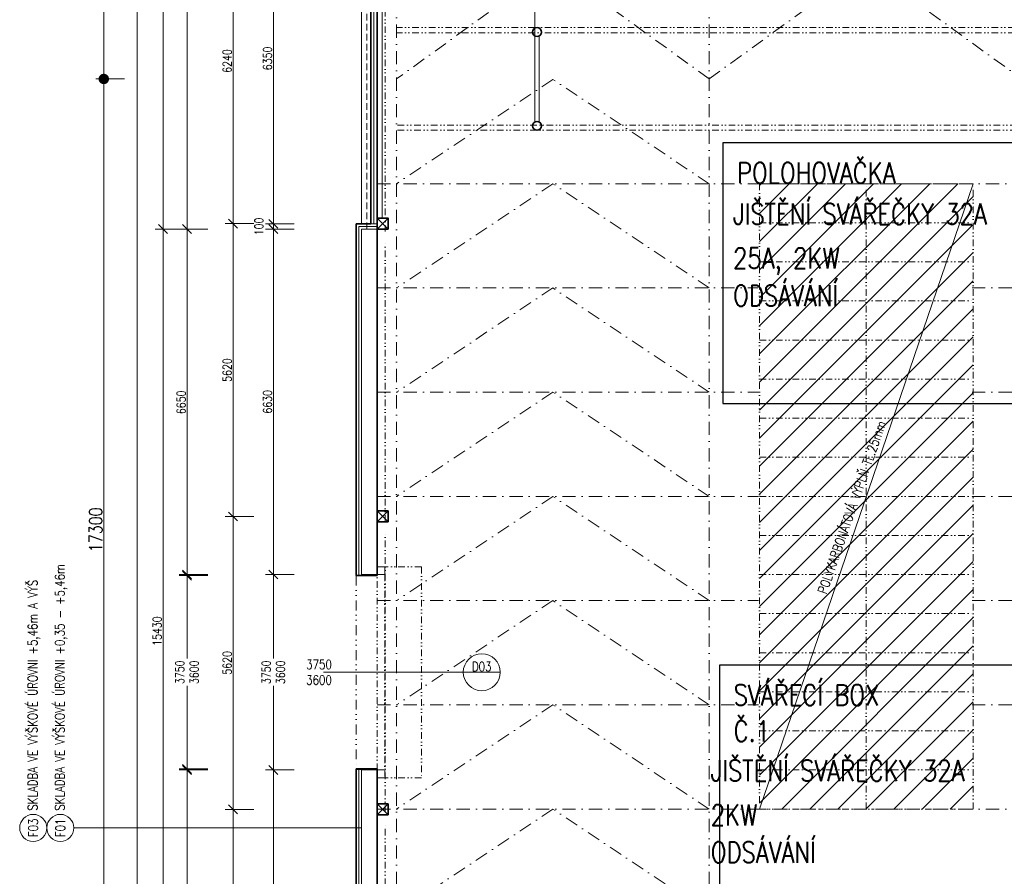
# Model space of a CAD drawing. Header units: millimetres. Extents: x -485339 to 286898, y -1189934 to 1602269.
# Tile 56 of 230: x -147116 to -128216, y -1057068 to -1040630. Entities that reach past the tile are written whole.
import ezdxf
from ezdxf.enums import TextEntityAlignment as Align

# ---------------------------------------------------------------- set-up
doc = ezdxf.new("R2010")
doc.units = ezdxf.units.MM
doc.header["$LTSCALE"] = 10
for name, pattern in [('DASHDOT', [25.4, 12.7, -6.35, 0, -6.35]), ('DASHED', [19.05, 12.7, -6.35]), ('DĚLICÍ2', [15.875, 6.35, -3.175, 0, -3.175, 0, -3.175]), ('ČÁRKOVANÁ2', [9.525, 6.35, -3.175])]:
    doc.linetypes.add(name, pattern=pattern)
doc.layers.get('Defpoints').update_dxf_attribs({"lineweight": 0})
for name, color, linetype, lineweight in [('N_dveře', 10, 'Continuous', 18), ('N_kóty', 10, 'Continuous', 18), ('N_popis', 10, 'Continuous', 18), ('N_popis_otvory', 10, 'Continuous', 18), ('N_čáry_nad', 10, 'DĚLICÍ2', 18), ('N_čáry_obrys', 10, 'Continuous', 35), ('N_čáry_obv.plášt', 212, 'Continuous', 18), ('N_čáry_obv.plášt_obrys', 212, 'Continuous', 35), ('N_čáry_plné', 10, 'Continuous', 18), ('N_šrary', 10, 'Continuous', 18), ('St_kóty', 132, 'Continuous', 18), ('St_sloupy_konstrukce haly', 5, 'Continuous', 35), ('St_sloupy_opláštění_půdorys', 25, 'Continuous', 35), ('St_čáry_nad', 250, 'DĚLICÍ2', 18), ('St_čáry_obrys', 5, 'Continuous', 35), ('St_čáry_osy', 250, 'DASHDOT', 18), ('St_čáry_plné', 250, 'Continuous', 18), ('St_čáry_pod', 250, 'ČÁRKOVANÁ2', 18)]:
    doc.layers.add(name, color=color, linetype=linetype, lineweight=lineweight)
for name, color, linetype in [('VYBAVENÍ', 222, 'Continuous'), ('VYBAVENÍ_POPIS', 222, 'Continuous'), ('VYBAVENÍ_POŽADAVKY', 200, 'Continuous')]:
    doc.layers.add(name, color=color, linetype=linetype)
doc.styles.get("Standard").update_dxf_attribs({"font": 'simplex.shx', "width": 0.8})
doc.linetypes.add('IZOLACE', pattern='A,0.0001,-0.1,[134,ltypeshp.shx,S=0.1,R=0,X=-0.1,Y=0],-0.2,[134,ltypeshp.shx,S=0.1,R=180,X=0.1,Y=0],-0.1', length=0.4001)
doc.linetypes.add('ZIGZAG', pattern='A,0.00254,-5.08,[131,ltypeshp.shx,S=5.08,R=0,X=-5.08,Y=0],-10.16,[131,ltypeshp.shx,S=5.08,R=180,X=5.08,Y=0],-5.08', length=20.32254)
doc.dimstyles.new('stavebníM100', dxfattribs={"dimtxt": 165, "dimasz": 170, "dimexe": 150, "dimexo": 100, "dimgap": 30, "dimtad": 1, "dimdec": 0, "dimtxsty": 'Standard', "dimblk": 'OBLIQUE', "dimcen": -2.5, "dimdle": 150, "dimclrd": 256, "dimclre": 256, "dimclrt": 256, "dimadec": 4, "dimazin": 0, "dimtfac": 1, "dimtdec": 0, "dimtmove": 2, "dimatfit": 3, "dimldrblk": 'OBLIQUE', "dimfxl": 400, "dimfxlon": 1, "dimlwd": -1, "dimlwe": -1, "dimarcsym": 0})
doc.dimstyles.new('stavebníM100_modul', dxfattribs={"dimtxt": 250, "dimasz": 200, "dimexe": 150, "dimexo": 100, "dimgap": 30, "dimtad": 1, "dimdec": 0, "dimtxsty": 'Standard', "dimblk": 'DOT', "dimcen": -2.5, "dimdle": 150, "dimclrd": 256, "dimclre": 256, "dimclrt": 256, "dimadec": 4, "dimazin": 0, "dimtfac": 1, "dimtdec": 0, "dimtmove": 2, "dimatfit": 3, "dimldrblk": 'OBLIQUE', "dimfxl": 400, "dimfxlon": 1, "dimlwd": -1, "dimlwe": -1, "dimarcsym": 0})

# ---------------------------------------------------------------- blocks, each defined once
blk = doc.blocks.new('G$CD8A98CDB')
at = {"layer": 'St_sloupy_konstrukce haly', "color": 250, "lineweight": 18, "ltscale": 2}
for points in [[(-825, 0), (825, 0)], [(-825, -80), (825, -80)]]:
    blk.add_lwpolyline(points, dxfattribs=at)
at = {"layer": 'St_sloupy_konstrukce haly', "ltscale": 2}
for centre in [(-900, -40), (900, -40)]:
    blk.add_circle(centre, 85, dxfattribs=at)
blk = doc.blocks.new('G$C0F2906C7')
at = {"layer": 'St_sloupy_opláštění_půdorys', "ltscale": 2}
blk.add_lwpolyline([(-105, -105), (105, -105), (105, 105), (-105, 105)], close=True, dxfattribs=at)
for points in [[(-105, 105), (105, -105)], [(105, 105), (-105, -105)]]:
    blk.add_lwpolyline(points, dxfattribs=at)
blk = doc.blocks.new('G$CE3D3B369')
at = {"layer": 'St_čáry_osy', "linetype": 'ByBlock', "ltscale": 2}
blk.add_lwpolyline([(0, 0), (12000, 0), (12000, 4100), (0, 4100)], close=True, dxfattribs=at)
for points in [[(750, 4100), (750, 0)], [(1500, 4100), (1500, 0)], [(2250, 4100), (2250, 0)], [(3000, 4100), (3000, 0)], [(3750, 4100), (3750, 0)], [(4500, 4100), (4500, 0)], [(5250, 4100), (5250, 0)], [(6000, 4100), (6000, 0)], [(6750, 4100), (6750, 0)], [(7500, 4100), (7500, 0)], [(8250, 4100), (8250, 0)], [(9000, 4100), (9000, 0)], [(9750, 4100), (9750, 0)], [(10500, 4100), (10500, 0)], [(11250, 4100), (11250, 0)], [(0, 2050), (12000, 2050)]]:
    blk.add_lwpolyline(points, dxfattribs=at)
at = {"layer": 'St_čáry_osy', "ltscale": 2}
blk.add_lwpolyline([(12000, 4100), (12000, 0)], dxfattribs=at)
blk = doc.blocks.new('*U5521')
at = {"layer": 'St_čáry_osy', "ltscale": 2}
blk.add_lwpolyline([(3000, -1000), (0, 1000), (-3000, -1000)], dxfattribs=at)
blk = doc.blocks.new('*U5520')
at = {"layer": 'St_čáry_osy', "ltscale": 2}
for p in [(0, 14000), (0, 12000), (0, 10000), (0, 8000), (0, 6000), (0, 4000), (0, 2000), (0, 0)]:
    blk.add_blockref('*U5521', p, dxfattribs=at)
blk = doc.blocks.new('_Dot')
at = {"color": 0, "linetype": 'ByBlock', "lineweight": -2}
blk.add_line((-0.5, 0), (-1, 0), dxfattribs=at)
at = {"color": 0, "linetype": 'ByBlock', "const_width": 0.5}
blk.add_lwpolyline([(-0.25, 0, 1), (0.25, 0, 1)], format="xyb", close=True, dxfattribs=at)
blk = doc.blocks.new('*D5736')
at = {"layer": 'Defpoints', "color": 0}
for p in [(-137185, -1040868), (-125185, -1040868), (-137185, -1064041)]:
    blk.add_point(p, dxfattribs=at)
at = {"layer": 'St_kóty'}
for p, q in [((-137185, -1063641), (-137185, -1064191)), ((-125185, -1063641), (-125185, -1064191)), ((-125385, -1064041), (-136985, -1064041))]:
    blk.add_line(p, q, dxfattribs=at)
at = {"layer": 'St_kóty', "linetype": 'ByBlock', "xscale": 200, "yscale": 200, "zscale": 200, "rotation": 180}
blk.add_blockref('_Dot', (-137185, -1064041), dxfattribs=at)
at = {"layer": 'St_kóty', "linetype": 'ByBlock', "xscale": 200, "yscale": 200, "zscale": 200}
blk.add_blockref('_Dot', (-125185, -1064041), dxfattribs=at)
at = {"layer": 'St_kóty', "insert": (-131185, -1063886), "char_height": 250, "attachment_point": 5}
blk.add_mtext('12000', dxfattribs=at)
blk = doc.blocks.new('_OBLIQUE')
at = {"color": 0, "linetype": 'ByBlock'}
blk.add_line((-0.5, -0.5), (0.5, 0.5), dxfattribs=at)
blk = doc.blocks.new('*D5737')
at = {"layer": 'Defpoints', "color": 0}
for p in [(-137185, -1040868), (-140555, -1060078), (-140555, -1064041)]:
    blk.add_point(p, dxfattribs=at)
at = {"layer": 'St_kóty'}
for p, q in [((-140555, -1063641), (-140555, -1064191)), ((-137185, -1063641), (-137185, -1064191)), ((-137385, -1064041), (-140355, -1064041))]:
    blk.add_line(p, q, dxfattribs=at)
at = {"layer": 'St_kóty', "linetype": 'ByBlock', "xscale": 200, "yscale": 200, "zscale": 200, "rotation": 180}
blk.add_blockref('_Dot', (-140555, -1064041), dxfattribs=at)
at = {"layer": 'St_kóty', "linetype": 'ByBlock', "xscale": 200, "yscale": 200, "zscale": 200}
blk.add_blockref('_Dot', (-137185, -1064041), dxfattribs=at)
at = {"layer": 'St_kóty', "insert": (-138870, -1063886), "char_height": 250, "attachment_point": 5}
blk.add_mtext('3370', dxfattribs=at)
blk = doc.blocks.new('*D5738')
at = {"layer": 'Defpoints', "color": 0}
for p in [(-143904, -1055008), (-141724, -1055008), (-141624, -1060078)]:
    blk.add_point(p, dxfattribs=at)
at = {"layer": 'St_kóty'}
for p, q in [((-143904, -1060228), (-143904, -1054858)), ((-143504, -1055008), (-144054, -1055008)), ((-143504, -1060078), (-144054, -1060078))]:
    blk.add_line(p, q, dxfattribs=at)
at = {"layer": 'St_kóty', "linetype": 'ByBlock', "xscale": 170, "yscale": 170, "zscale": 170}
for p, rotation in [((-143904, -1055008), 90), ((-143904, -1060078), 270)]:
    blk.add_blockref('_OBLIQUE', p, dxfattribs=dict(at, rotation=rotation))
at = {"layer": 'St_kóty', "insert": (-144016, -1057543), "char_height": 165, "attachment_point": 5, "rotation": 90}
blk.add_mtext('5070', dxfattribs=at)
blk = doc.blocks.new('*D5739')
at = {"layer": 'Defpoints', "color": 0}
for p in [(-143904, -1051278), (-141624, -1051278), (-141624, -1055028)]:
    blk.add_point(p, dxfattribs=at)
at = {"layer": 'St_kóty'}
for p, q in [((-143904, -1051128), (-143904, -1052890)), ((-143504, -1051278), (-144054, -1051278)), ((-143904, -1055178), (-143904, -1053415)), ((-143504, -1055028), (-144054, -1055028))]:
    blk.add_line(p, q, dxfattribs=at)
at = {"layer": 'St_kóty', "linetype": 'ByBlock', "xscale": 170, "yscale": 170, "zscale": 170}
for p, rotation in [((-143904, -1051278), 90), ((-143904, -1055028), 270)]:
    blk.add_blockref('_OBLIQUE', p, dxfattribs=dict(at, rotation=rotation))
at = {"layer": 'St_kóty', "insert": (-143904, -1053153), "char_height": 165, "attachment_point": 5, "rotation": 90}
blk.add_mtext('3750\\P3600', dxfattribs=at)
blk = doc.blocks.new('*D5740')
at = {"layer": 'Defpoints', "color": 0}
for p in [(-143904, -1044648), (-141624, -1044648), (-141724, -1051298)]:
    blk.add_point(p, dxfattribs=at)
at = {"layer": 'St_kóty'}
for p, q in [((-143904, -1051448), (-143904, -1044498)), ((-143504, -1044648), (-144054, -1044648)), ((-143504, -1051298), (-144054, -1051298))]:
    blk.add_line(p, q, dxfattribs=at)
at = {"layer": 'St_kóty', "linetype": 'ByBlock', "xscale": 170, "yscale": 170, "zscale": 170}
for p, rotation in [((-143904, -1044648), 90), ((-143904, -1051298), 270)]:
    blk.add_blockref('_OBLIQUE', p, dxfattribs=dict(at, rotation=rotation))
at = {"layer": 'St_kóty', "insert": (-144016, -1047973), "char_height": 165, "attachment_point": 5, "rotation": 90}
blk.add_mtext('6650', dxfattribs=at)
blk = doc.blocks.new('*D5741')
at = {"layer": 'Defpoints', "color": 0}
for p in [(-143904, -1031958), (-141324, -1031958), (-141624, -1044648)]:
    blk.add_point(p, dxfattribs=at)
at = {"layer": 'St_kóty'}
for p, q in [((-143904, -1044798), (-143904, -1031808)), ((-143504, -1031958), (-144054, -1031958)), ((-143504, -1044648), (-144054, -1044648))]:
    blk.add_line(p, q, dxfattribs=at)
at = {"layer": 'St_kóty', "linetype": 'ByBlock', "xscale": 170, "yscale": 170, "zscale": 170}
for p, rotation in [((-143904, -1031958), 90), ((-143904, -1044648), 270)]:
    blk.add_blockref('_OBLIQUE', p, dxfattribs=dict(at, rotation=rotation))
at = {"layer": 'St_kóty', "insert": (-144016, -1038303), "char_height": 165, "attachment_point": 5, "rotation": 90}
blk.add_mtext('12690', dxfattribs=at)
blk = doc.blocks.new('*D5747')
at = {"layer": 'Defpoints', "color": 0}
for p in [(-141524, -992923), (-144364, -1044648), (-141624, -1044648)]:
    blk.add_point(p, dxfattribs=at)
at = {"layer": 'St_kóty'}
for p, q in [((-144364, -992773), (-144364, -1044798)), ((-143964, -992923), (-144514, -992923)), ((-143964, -1044648), (-144514, -1044648))]:
    blk.add_line(p, q, dxfattribs=at)
at = {"layer": 'St_kóty', "linetype": 'ByBlock', "xscale": 170, "yscale": 170, "zscale": 170}
for p, rotation in [((-144364, -992923), 90), ((-144364, -1044648), 270)]:
    blk.add_blockref('_OBLIQUE', p, dxfattribs=dict(at, rotation=rotation))
at = {"layer": 'St_kóty', "insert": (-144477, -1018785), "char_height": 165, "attachment_point": 5, "rotation": 90}
blk.add_mtext('51725', dxfattribs=at)
blk = doc.blocks.new('*D5748')
at = {"layer": 'Defpoints', "color": 0}
for p in [(-141624, -1044648), (-144364, -1060078), (-141624, -1060078)]:
    blk.add_point(p, dxfattribs=at)
at = {"layer": 'St_kóty'}
for p, q in [((-144364, -1044498), (-144364, -1060228)), ((-143964, -1044648), (-144514, -1044648)), ((-143964, -1060078), (-144514, -1060078))]:
    blk.add_line(p, q, dxfattribs=at)
at = {"layer": 'St_kóty', "linetype": 'ByBlock', "xscale": 170, "yscale": 170, "zscale": 170}
for p, rotation in [((-144364, -1044648), 90), ((-144364, -1060078), 270)]:
    blk.add_blockref('_OBLIQUE', p, dxfattribs=dict(at, rotation=rotation))
at = {"layer": 'St_kóty', "insert": (-144477, -1052363), "char_height": 165, "attachment_point": 5, "rotation": 90}
blk.add_mtext('15430', dxfattribs=at)
blk = doc.blocks.new('*D5749')
at = {"layer": 'Defpoints', "color": 0}
for p in [(-144860, -992923), (-141524, -992923), (-141624, -1060078)]:
    blk.add_point(p, dxfattribs=at)
at = {"layer": 'St_kóty'}
for p, q in [((-144860, -1060228), (-144860, -992773)), ((-144460, -992923), (-145010, -992923)), ((-144460, -1060078), (-145010, -1060078))]:
    blk.add_line(p, q, dxfattribs=at)
at = {"layer": 'St_kóty', "linetype": 'ByBlock', "xscale": 170, "yscale": 170, "zscale": 170}
for p, rotation in [((-144860, -992923), 90), ((-144860, -1060078), 270)]:
    blk.add_blockref('_OBLIQUE', p, dxfattribs=dict(at, rotation=rotation))
at = {"layer": 'St_kóty', "insert": (-144973, -1026500), "char_height": 165, "attachment_point": 5, "rotation": 90}
blk.add_mtext('67155', dxfattribs=at)
blk = doc.blocks.new('*D5751')
at = {"layer": 'Defpoints', "color": 0}
for p in [(-138294, -1017422), (-145501, -1041768), (-138294, -1041768)]:
    blk.add_point(p, dxfattribs=at)
at = {"layer": 'St_kóty'}
for p, q in [((-145101, -1017422), (-145651, -1017422)), ((-145501, -1017622), (-145501, -1041568)), ((-145101, -1041768), (-145651, -1041768))]:
    blk.add_line(p, q, dxfattribs=at)
at = {"layer": 'St_kóty', "linetype": 'ByBlock', "xscale": 200, "yscale": 200, "zscale": 200}
for p, rotation in [((-145501, -1017422), 90), ((-145501, -1041768), 270)]:
    blk.add_blockref('_Dot', p, dxfattribs=dict(at, rotation=rotation))
at = {"layer": 'St_kóty', "insert": (-145656, -1029595), "char_height": 250, "attachment_point": 5, "rotation": 90}
blk.add_mtext('24345', dxfattribs=at)
blk = doc.blocks.new('*D5752')
at = {"layer": 'Defpoints', "color": 0}
for p in [(-138294, -1041768), (-145501, -1059068), (-138294, -1059068)]:
    blk.add_point(p, dxfattribs=at)
at = {"layer": 'St_kóty'}
for p, q in [((-145101, -1041768), (-145651, -1041768)), ((-145501, -1041968), (-145501, -1058868)), ((-145101, -1059068), (-145651, -1059068))]:
    blk.add_line(p, q, dxfattribs=at)
at = {"layer": 'St_kóty', "linetype": 'ByBlock', "xscale": 200, "yscale": 200, "zscale": 200}
for p, rotation in [((-145501, -1041768), 90), ((-145501, -1059068), 270)]:
    blk.add_blockref('_Dot', p, dxfattribs=dict(at, rotation=rotation))
at = {"layer": 'St_kóty', "insert": (-145656, -1050418), "char_height": 250, "attachment_point": 5, "rotation": 90}
blk.add_mtext('17300', dxfattribs=at)
blk = doc.blocks.new('*D5784')
at = {"layer": 'Defpoints', "color": 0}
for p in [(-113145, -1040051), (-140155, -1041768), (-113145, -1041768)]:
    blk.add_point(p, dxfattribs=at)
at = {"layer": 'St_kóty'}
for p, q in [((-140155, -1040451), (-140155, -1039901)), ((-113145, -1040451), (-113145, -1039901)), ((-140305, -1040051), (-112995, -1040051))]:
    blk.add_line(p, q, dxfattribs=at)
at = {"layer": 'St_kóty', "linetype": 'ByBlock', "xscale": 170, "yscale": 170, "zscale": 170, "rotation": 180}
blk.add_blockref('_OBLIQUE', (-140155, -1040051), dxfattribs=at)
at = {"layer": 'St_kóty', "linetype": 'ByBlock', "xscale": 170, "yscale": 170, "zscale": 170}
blk.add_blockref('_OBLIQUE', (-113145, -1040051), dxfattribs=at)
at = {"layer": 'St_kóty', "insert": (-126650, -1039938), "char_height": 165, "attachment_point": 5}
blk.add_mtext('27010', dxfattribs=at)
blk = doc.blocks.new('*D6628')
at = {"layer": 'Defpoints', "color": 0}
for p in [(-43625, -1042046), (-140555, -1060078), (-43625, -1065645)]:
    blk.add_point(p, dxfattribs=at)
at = {"layer": 'St_kóty'}
for p, q in [((-140555, -1065245), (-140555, -1065795)), ((-43625, -1065245), (-43625, -1065795)), ((-140705, -1065645), (-43475, -1065645))]:
    blk.add_line(p, q, dxfattribs=at)
at = {"layer": 'St_kóty', "linetype": 'ByBlock', "xscale": 170, "yscale": 170, "zscale": 170, "rotation": 180}
blk.add_blockref('_OBLIQUE', (-140555, -1065645), dxfattribs=at)
at = {"layer": 'St_kóty', "linetype": 'ByBlock', "xscale": 170, "yscale": 170, "zscale": 170}
blk.add_blockref('_OBLIQUE', (-43625, -1065645), dxfattribs=at)
at = {"layer": 'St_kóty', "insert": (-92090, -1065533), "char_height": 165, "attachment_point": 5}
blk.add_mtext('96930', dxfattribs=at)
blk = doc.blocks.new('*D6655')
at = {"layer": 'Defpoints', "color": 0}
for p in [(-143020, -1055783), (-141219, -1055783), (-141219, -1059883)]:
    blk.add_point(p, dxfattribs=at)
at = {"layer": 'St_kóty'}
for p, q in [((-143020, -1060033), (-143020, -1055633)), ((-142620, -1055783), (-143170, -1055783)), ((-142620, -1059883), (-143170, -1059883))]:
    blk.add_line(p, q, dxfattribs=at)
at = {"layer": 'St_kóty', "linetype": 'ByBlock', "xscale": 170, "yscale": 170, "zscale": 170}
for p, rotation in [((-143020, -1055783), 90), ((-143020, -1059883), 270)]:
    blk.add_blockref('_OBLIQUE', p, dxfattribs=dict(at, rotation=rotation))
at = {"layer": 'St_kóty', "insert": (-143133, -1057833), "char_height": 165, "attachment_point": 5, "rotation": 90}
blk.add_mtext('4100', dxfattribs=at)
blk = doc.blocks.new('*D6656')
at = {"layer": 'Defpoints', "color": 0}
for p in [(-143020, -1050163), (-141219, -1050163), (-141219, -1055783)]:
    blk.add_point(p, dxfattribs=at)
at = {"layer": 'St_kóty'}
for p, q in [((-143020, -1055933), (-143020, -1050013)), ((-142620, -1050163), (-143170, -1050163)), ((-142620, -1055783), (-143170, -1055783))]:
    blk.add_line(p, q, dxfattribs=at)
at = {"layer": 'St_kóty', "linetype": 'ByBlock', "xscale": 170, "yscale": 170, "zscale": 170}
for p, rotation in [((-143020, -1050163), 90), ((-143020, -1055783), 270)]:
    blk.add_blockref('_OBLIQUE', p, dxfattribs=dict(at, rotation=rotation))
at = {"layer": 'St_kóty', "insert": (-143133, -1052973), "char_height": 165, "attachment_point": 5, "rotation": 90}
blk.add_mtext('5620', dxfattribs=at)
blk = doc.blocks.new('*D6657')
at = {"layer": 'Defpoints', "color": 0}
for p in [(-143020, -1044543), (-141219, -1044543), (-141219, -1050163)]:
    blk.add_point(p, dxfattribs=at)
at = {"layer": 'St_kóty'}
for p, q in [((-143020, -1050313), (-143020, -1044393)), ((-142620, -1044543), (-143170, -1044543)), ((-142620, -1050163), (-143170, -1050163))]:
    blk.add_line(p, q, dxfattribs=at)
at = {"layer": 'St_kóty', "linetype": 'ByBlock', "xscale": 170, "yscale": 170, "zscale": 170}
for p, rotation in [((-143020, -1044543), 90), ((-143020, -1050163), 270)]:
    blk.add_blockref('_OBLIQUE', p, dxfattribs=dict(at, rotation=rotation))
at = {"layer": 'St_kóty', "insert": (-143133, -1047353), "char_height": 165, "attachment_point": 5, "rotation": 90}
blk.add_mtext('5620', dxfattribs=at)
blk = doc.blocks.new('*D6658')
at = {"layer": 'Defpoints', "color": 0}
for p in [(-143020, -1038303), (-141219, -1038303), (-141219, -1044543)]:
    blk.add_point(p, dxfattribs=at)
at = {"layer": 'St_kóty'}
for p, q in [((-143020, -1044693), (-143020, -1038153)), ((-142620, -1038303), (-143170, -1038303)), ((-142620, -1044543), (-143170, -1044543))]:
    blk.add_line(p, q, dxfattribs=at)
at = {"layer": 'St_kóty', "linetype": 'ByBlock', "xscale": 170, "yscale": 170, "zscale": 170}
for p, rotation in [((-143020, -1038303), 90), ((-143020, -1044543), 270)]:
    blk.add_blockref('_OBLIQUE', p, dxfattribs=dict(at, rotation=rotation))
at = {"layer": 'St_kóty', "insert": (-143133, -1041423), "char_height": 165, "attachment_point": 5, "rotation": 90}
blk.add_mtext('6240', dxfattribs=at)
blk = doc.blocks.new('G$C1D1D6D4C')
at = {"layer": 'N_dveře', "linetype": 'DĚLICÍ2', "ltscale": 2}
for points in [[(-850, 150), (-850, -3900)], [(-850, 150), (-150, 150)], [(-150, 0), (-150, -3750)], [(0, -3750), (0, 0)], [(-850, -3900), (-150, -3900)]]:
    blk.add_lwpolyline(points, dxfattribs=at)
at = {"layer": 'N_dveře'}
blk.add_lwpolyline([(0, 0), (-150, 0), (-150, 150), (0, 150)], close=True, dxfattribs=at)
at = {"layer": 'N_dveře', "linetype": 'DĚLICÍ2', "ltscale": 2}
blk.add_lwpolyline([(0, -3750), (-150, -3750), (-150, -3900), (0, -3900)], close=True, dxfattribs=at)
blk = doc.blocks.new('*D6958')
at = {"layer": 'Defpoints', "color": 0}
for p in [(-142246, -1055028), (-141391, -1055028), (-141391, -1060078)]:
    blk.add_point(p, dxfattribs=at)
at = {"layer": 'N_kóty'}
for p, q in [((-142246, -1060228), (-142246, -1054878)), ((-141846, -1055028), (-142396, -1055028)), ((-141846, -1060078), (-142396, -1060078))]:
    blk.add_line(p, q, dxfattribs=at)
at = {"layer": 'N_kóty', "linetype": 'ByBlock', "xscale": 170, "yscale": 170, "zscale": 170}
for p, rotation in [((-142246, -1055028), 90), ((-142246, -1060078), 270)]:
    blk.add_blockref('_OBLIQUE', p, dxfattribs=dict(at, rotation=rotation))
at = {"layer": 'N_kóty', "insert": (-142358, -1057553), "char_height": 165, "attachment_point": 5, "rotation": 90}
blk.add_mtext('5050', dxfattribs=at)
blk = doc.blocks.new('*D6959')
at = {"layer": 'Defpoints', "color": 0}
for p in [(-142246, -1051278), (-141391, -1051278), (-141391, -1055028)]:
    blk.add_point(p, dxfattribs=at)
at = {"layer": 'N_kóty'}
for p, q in [((-142246, -1051128), (-142246, -1052890)), ((-141846, -1051278), (-142396, -1051278)), ((-142246, -1055178), (-142246, -1053415)), ((-141846, -1055028), (-142396, -1055028))]:
    blk.add_line(p, q, dxfattribs=at)
at = {"layer": 'N_kóty', "linetype": 'ByBlock', "xscale": 170, "yscale": 170, "zscale": 170}
for p, rotation in [((-142246, -1051278), 90), ((-142246, -1055028), 270)]:
    blk.add_blockref('_OBLIQUE', p, dxfattribs=dict(at, rotation=rotation))
at = {"layer": 'N_kóty', "insert": (-142246, -1053153), "char_height": 165, "attachment_point": 5, "rotation": 90}
blk.add_mtext('3750\\P3600', dxfattribs=at)
blk = doc.blocks.new('*D6960')
at = {"layer": 'Defpoints', "color": 0}
for p in [(-142246, -1044648), (-141391, -1044648), (-141391, -1051278)]:
    blk.add_point(p, dxfattribs=at)
at = {"layer": 'N_kóty'}
for p, q in [((-142246, -1051428), (-142246, -1044498)), ((-141846, -1044648), (-142396, -1044648)), ((-141846, -1051278), (-142396, -1051278))]:
    blk.add_line(p, q, dxfattribs=at)
at = {"layer": 'N_kóty', "linetype": 'ByBlock', "xscale": 170, "yscale": 170, "zscale": 170}
for p, rotation in [((-142246, -1044648), 90), ((-142246, -1051278), 270)]:
    blk.add_blockref('_OBLIQUE', p, dxfattribs=dict(at, rotation=rotation))
at = {"layer": 'N_kóty', "insert": (-142358, -1047963), "char_height": 165, "attachment_point": 5, "rotation": 90}
blk.add_mtext('6630', dxfattribs=at)
blk = doc.blocks.new('*D6961')
at = {"layer": 'Defpoints', "color": 0}
for p in [(-142246, -1044548), (-141211, -1044548), (-141391, -1044648)]:
    blk.add_point(p, dxfattribs=at)
at = {"layer": 'N_kóty'}
for p, q in [((-141846, -1044548), (-142396, -1044548)), ((-142246, -1044798), (-142246, -1044398)), ((-141846, -1044648), (-142396, -1044648))]:
    blk.add_line(p, q, dxfattribs=at)
at = {"layer": 'N_kóty', "linetype": 'ByBlock', "xscale": 170, "yscale": 170, "zscale": 170}
for p, rotation in [((-142246, -1044548), 90), ((-142246, -1044648), 270)]:
    blk.add_blockref('_OBLIQUE', p, dxfattribs=dict(at, rotation=rotation))
at = {"layer": 'N_kóty', "insert": (-142523, -1044598), "char_height": 165, "attachment_point": 5, "rotation": 90}
blk.add_mtext('100', dxfattribs=at)
blk = doc.blocks.new('*D6962')
at = {"layer": 'Defpoints', "color": 0}
for p in [(-142246, -1038198), (-141091, -1038198), (-141211, -1044548)]:
    blk.add_point(p, dxfattribs=at)
at = {"layer": 'N_kóty'}
for p, q in [((-142246, -1044698), (-142246, -1038048)), ((-141846, -1038198), (-142396, -1038198)), ((-141846, -1044548), (-142396, -1044548))]:
    blk.add_line(p, q, dxfattribs=at)
at = {"layer": 'N_kóty', "linetype": 'ByBlock', "xscale": 170, "yscale": 170, "zscale": 170}
for p, rotation in [((-142246, -1038198), 90), ((-142246, -1044548), 270)]:
    blk.add_blockref('_OBLIQUE', p, dxfattribs=dict(at, rotation=rotation))
at = {"layer": 'N_kóty', "insert": (-142358, -1041373), "char_height": 165, "attachment_point": 5, "rotation": 90}
blk.add_mtext('6350', dxfattribs=at)

msp = doc.modelspace()

# ---------------------------------------------------------------- hatches: boundary and pattern name
at = {"layer": 'N_šrary', "linetype": 'DASHED'}
h = msp.add_hatch(dxfattribs=at)
h.set_pattern_fill('ANSI31', color=256, scale=120)
h.set_pattern_definition([(45, (12019.06, -425258.4), (-269.40768, 269.40768), [])])
h.paths.add_polyline_path([(-132915.1, -1055777.6), (-128815.1, -1055777.6), (-128815.1, -1043777.6), (-132915.1, -1043777.6)])

# ---------------------------------------------------------------- linework, layer by layer
at = {"layer": 'Defpoints', "ltscale": 2}
msp.add_lwpolyline([(-137224.9, -1041767.6), (-137224.9, -1017422.6)], dxfattribs=at)
at = {"layer": 'N_popis'}
for points in [[(-128815.1, -1043777.6), (-132915.1, -1055777.6)], [(-146075.9, -1056139.8), (-140554.9, -1056139.8)]]:
    msp.add_lwpolyline(points, dxfattribs=at)
for centre in [(-146855.6, -1056139.8), (-146335.8, -1056139.8)]:
    msp.add_circle(centre, 259.9, dxfattribs=at)
at = {"layer": 'N_popis_otvory'}
msp.add_lwpolyline([(-141280.9, -1053152.6), (-138601.3, -1053152.6)], dxfattribs=at)
msp.add_circle((-138246.7, -1053152.6), 354.6, dxfattribs=at)
at = {"layer": 'N_čáry_nad', "ltscale": 3}
msp.add_lwpolyline([(-140654.9, -1051297.6), (-140654.9, -1055007.6)], dxfattribs=at)
at = {"layer": 'N_čáry_obrys', "ltscale": 2}
for points in [[(-140654.9, -1044547.6), (-140654.9, -1051297.6)], [(-140374.9, -1044547.6), (-140654.9, -1044547.6)], [(-140254.9, -1051297.6), (-140654.9, -1051297.6)], [(-140654.9, -1055007.6), (-140654.9, -1060177.6)], [(-140254.9, -1055007.6), (-140654.9, -1055007.6)]]:
    msp.add_lwpolyline(points, dxfattribs=at)
at = {"layer": 'N_čáry_obrys'}
for points in [[(-140254.9, -1051297.6), (-140254.9, -1051277.6)], [(-140254.9, -1055007.6), (-140254.9, -1055027.6)]]:
    msp.add_lwpolyline(points, dxfattribs=at)
at = {"layer": 'N_čáry_obv.plášt', "linetype": 'ZIGZAG'}
msp.add_lwpolyline([(-140314.9, -1044547.6), (-140314.9, -1038171.6)], dxfattribs=at)
at = {"layer": 'N_čáry_obv.plášt', "linetype": 'IZOLACE', "ltscale": 10}
for points in [[(-140604.9, -1044597.6), (-140604.9, -1051277.6)], [(-140254.9, -1044597.6), (-140604.9, -1044597.6)], [(-140604.9, -1055027.6), (-140604.9, -1060127.6)]]:
    msp.add_lwpolyline(points, dxfattribs=at)
at = {"layer": 'N_čáry_obv.plášt', "linetype": 'IZOLACE', "ltscale": 2}
for points in [[(-140254.9, -1051287.6), (-140654.9, -1051287.6)], [(-140254.9, -1055017.6), (-140654.9, -1055017.6)]]:
    msp.add_lwpolyline(points, dxfattribs=at)
at = {"layer": 'N_čáry_obv.plášt_obrys'}
for points in [[(-140374.9, -1044547.6), (-140374.9, -1038171.6)], [(-140254.9, -1044542.6), (-140254.9, -1038171.6)]]:
    msp.add_lwpolyline(points, dxfattribs=at)
at = {"layer": 'N_čáry_obv.plášt_obrys', "ltscale": 2}
msp.add_lwpolyline([(-140254.9, -1044542.6), (-140254.9, -1038171.6)], dxfattribs=at)
at = {"layer": 'N_čáry_plné', "ltscale": 2}
msp.add_lwpolyline([(-140554.9, -1044547.6), (-140554.9, -1014302.6)], dxfattribs=at)
at = {"layer": 'N_čáry_plné'}
for points in [[(-140374.9, -1044547.6), (-140254.9, -1044547.6)], [(-138601.3, -1053152.6), (-137892.1, -1053152.6)]]:
    msp.add_lwpolyline(points, dxfattribs=at)
at = {"layer": 'St_sloupy_konstrukce haly', "ltscale": 2}
msp.add_lwpolyline([(-140254.9, -1055027.6), (-140254.9, -1059777.6)], dxfattribs=at)
at = {"layer": 'St_čáry_nad', "ltscale": 2}
for points in [[(-140099.9, -1044697.6), (-140099.9, -992922.8)], [(-43825.2, -1040782.6), (-139879.9, -1040782.6)], [(-43825.2, -1040882.6), (-139879.9, -1040882.6)], [(-74604.9, -1042652.6), (-139879.9, -1042652.6)], [(-74604.9, -1042752.6), (-139879.9, -1042752.6)], [(-140099.9, -1050267.6), (-140099.9, -1044907.6)], [(-140099.9, -1055837.6), (-140099.9, -1050477.6)], [(-140099.9, -1059777.6), (-140099.9, -1056047.6)]]:
    msp.add_lwpolyline(points, dxfattribs=at)
at = {"layer": 'St_čáry_obrys', "ltscale": 2}
msp.add_lwpolyline([(-140254.9, -1044647.6), (-140254.9, -1051277.6)], dxfattribs=at)
at = {"layer": 'St_čáry_osy', "ltscale": 2}
for points in [[(-139879.9, -1059777.6), (-139879.9, -992785.6)], [(-133879.9, -1059777.6), (-133879.9, -992785.6)], [(-133879.9, -1041767.6), (-136879.9, -1039595.1), (-139879.9, -1041767.6)], [(-133879.9, -1041767.6), (-130884.2, -1039595.1), (-127879.9, -1041767.6)], [(-140254.9, -1043777.6), (-74504.9, -1043777.6)], [(-140254.9, -1045777.6), (-132947.1, -1045777.6)], [(-128834.2, -1045777.6), (-120934.2, -1045777.6)], [(-140254.9, -1047777.6), (-132934.2, -1047777.6)], [(-128834.2, -1047777.6), (-120934.2, -1047777.6)], [(-140254.9, -1049777.6), (-132934.2, -1049777.6)], [(-128834.2, -1049777.6), (-120934.2, -1049777.6)], [(-140254.9, -1051777.6), (-132934.2, -1051777.6)], [(-128834.2, -1051777.6), (-120934.2, -1051777.6)], [(-140254.9, -1053777.6), (-132934.2, -1053777.6)], [(-128834.2, -1053777.6), (-120934.2, -1053777.6)], [(-140254.9, -1055777.6), (-70504.9, -1055777.6)]]:
    msp.add_lwpolyline(points, dxfattribs=at)
at = {"layer": 'St_čáry_plné', "ltscale": 2}
for points in [[(-140154.9, -1044437.6), (-140154.9, -1038407.6)], [(-140554.9, -1044647.6), (-140554.9, -1051277.6)], [(-140254.9, -1044647.6), (-140554.9, -1044647.6)], [(-140254.9, -1051277.6), (-140554.9, -1051277.6)], [(-140554.9, -1055027.6), (-140554.9, -1060077.6)], [(-140254.9, -1055027.6), (-140554.9, -1055027.6)]]:
    msp.add_lwpolyline(points, dxfattribs=at)
at = {"layer": 'St_čáry_pod', "ltscale": 2}
msp.add_lwpolyline([(-140454.9, -1044647.6), (-140454.9, -1014302.6)], dxfattribs=at)
at = {"layer": 'VYBAVENÍ'}
for points in [[(-133620.2, -1047992.5), (-127620.2, -1047992.5), (-127620.2, -1042992.5), (-133620.2, -1042992.5)], [(-133685.9, -1058014), (-127685.9, -1058014), (-127685.9, -1053014), (-133685.9, -1053014)]]:
    msp.add_lwpolyline(points, close=True, dxfattribs=at)

# ---------------------------------------------------------------- block references
at = {"layer": 'N_čáry_obrys', "xscale": -1}
msp.add_blockref('G$C1D1D6D4C', (-140254.9, -1051277.6), dxfattribs=at)
at = {"layer": 'St_sloupy_konstrukce haly', "ltscale": 2, "rotation": 90}
msp.add_blockref('G$CD8A98CDB', (-137224.9, -1041767.6), dxfattribs=at)
at = {"layer": 'St_sloupy_opláštění_půdorys', "ltscale": 2, "rotation": 90}
for p in [(-140149.9, -1044542.6), (-140149.9, -1050162.6), (-140149.9, -1055782.6)]:
    msp.add_blockref('G$C0F2906C7', p, dxfattribs=at)
at = {"layer": 'St_čáry_nad', "ltscale": 2, "rotation": 90}
msp.add_blockref('G$CE3D3B369', (-128815.1, -1055777.6), dxfattribs=at)
at = {"layer": 'St_čáry_osy', "ltscale": 2}
msp.add_blockref('*U5520', (-136879.9, -1056777.6), dxfattribs=at)

# ---------------------------------------------------------------- texts
at = {"layer": 'N_popis', "width": 0.8}
for s, rotation, p in [('POLYKARBONÁTOVÁ VÝPLŇ TL.25mm', 70.83983, (-131631.1, -1051665.1)), ('SKLADBA VE VÝŠKOVÉ ÚROVNI +5,46m A VÝŠ', 90, (-146776.2, -1055809.6)), ('SKLADBA VE VÝŠKOVÉ ÚROVNI +0,35 - +5,46m ', 90, (-146256.4, -1055809.6))]:
    msp.add_text(s, height=180, rotation=rotation, dxfattribs=at).set_placement(p)
for s, p in [('F03', (-146855.6, -1056139.8)), ('F01', (-146335.8, -1056139.8))]:
    msp.add_text(s, height=180, rotation=90, dxfattribs=at).set_placement(p, align=Align.MIDDLE_CENTER)
at = {"layer": 'N_popis_otvory', "width": 0.8}
msp.add_text('D03', height=180, dxfattribs=at).set_placement((-138246.7, -1053044.8), align=Align.MIDDLE_CENTER)
at = {"layer": 'N_popis_otvory', "insert": (-141369.9, -1053152.6), "char_height": 180, "width": 1342.526, "attachment_point": 5}
msp.add_mtext('3750\\P3600', dxfattribs=at)
at = {"layer": 'VYBAVENÍ_POPIS', "width": 0.8}
for s, p in [('POLOHOVAČKA', (-133346.7, -1043769.3)), ('SVÁŘECÍ BOX', (-133412.5, -1053790.8)), ('Č.1', (-133412.5, -1054482))]:
    msp.add_text(s, height=400, dxfattribs=at).set_placement(p)
at = {"layer": 'VYBAVENÍ_POŽADAVKY', "width": 0.8}
for s, p in [('JIŠTĚNÍ SVÁŘEČKY 32A', (-133421.6, -1044559)), ('25A, 2KW', (-133421.6, -1045407)), ('ODSÁVÁNÍ', (-133421.6, -1046125.9)), ('JIŠTĚNÍ SVÁŘEČKY 32A', (-133850.3, -1055242.4)), ('2KW', (-133850.3, -1056090.4)), ('ODSÁVÁNÍ', (-133850.3, -1056809.3))]:
    msp.add_text(s, height=400, dxfattribs=at).set_placement(p)

# ---------------------------------------------------------------- dimensions: what is measured, and where the dimension line sits
at = {"layer": 'N_kóty'}
for base, p1, p2, picture, middle in [((-142245.6, -1038197.6), (-141211.2, -1044547.6), (-141091.2, -1038197.6), '*D6962', (-142358.1, -1041372.6)), ((-142245.6, -1044547.6), (-141391.2, -1044647.6), (-141211.2, -1044547.6), '*D6961', (-142523.1, -1044597.6)), ((-142245.6, -1044647.6), (-141391.2, -1051277.6), (-141391.2, -1044647.6), '*D6960', (-142358.1, -1047962.6)), ((-142245.6, -1055027.6), (-141391.2, -1060077.6), (-141391.2, -1055027.6), '*D6958', (-142358.1, -1057552.6))]:
    dim = msp.add_linear_dim(base=base, p1=p1, p2=p2, angle=90, dimstyle='stavebníM100', dxfattribs=at)
    dim.commit()
    dim.dimension.update_dxf_attribs({"geometry": picture, "text_midpoint": middle})
dim = msp.add_linear_dim(base=(-142245.6, -1051277.6), p1=(-141391.2, -1055027.6), p2=(-141391.2, -1051277.6), angle=90, text='<>\\P3600', dimstyle='stavebníM100', override={"dimtxsty": 'Standard'}, dxfattribs=at)
dim.commit()
dim.dimension.update_dxf_attribs({"geometry": '*D6959', "text_midpoint": (-142245.6, -1053152.6), "dimtype": 160})
at = {"layer": 'St_kóty'}
for base, p1, p2, picture, middle in [((-144860.3, -992922.8), (-141624.1, -1060077.6), (-141524.1, -992922.8), '*D5749', (-144972.8, -1026500.2)), ((-143020, -1038302.6), (-141219.1, -1044542.6), (-141219.1, -1038302.6), '*D6658', (-143132.5, -1041422.6)), ((-143020, -1044542.6), (-141219.1, -1050162.6), (-141219.1, -1044542.6), '*D6657', (-143132.5, -1047352.6)), ((-144364.1, -1060077.6), (-141624.1, -1044647.6), (-141624.1, -1060077.6), '*D5748', (-144476.6, -1052362.6)), ((-143020, -1050162.6), (-141219.1, -1055782.6), (-141219.1, -1050162.6), '*D6656', (-143132.5, -1052972.6)), ((-143903.9, -1055007.6), (-141624.1, -1060077.6), (-141724.1, -1055007.6), '*D5738', (-144016.4, -1057542.6)), ((-143020, -1055782.6), (-141219.1, -1059882.6), (-141219.1, -1055782.6), '*D6655', (-143132.5, -1057832.6))]:
    dim = msp.add_linear_dim(base=base, p1=p1, p2=p2, angle=90, dimstyle='stavebníM100', override={"dimtxsty": 'Standard', "dimldrblk": 'OBLIQUE'}, dxfattribs=at)
    dim.commit()
    dim.dimension.update_dxf_attribs({"geometry": picture, "text_midpoint": middle})
for base, p1, p2, dimstyle, picture, middle in [((-144364.1, -1044647.6), (-141524.1, -992922.8), (-141624.1, -1044647.6), 'stavebníM100', '*D5747', (-144476.6, -1018785.2)), ((-145501.1, -1041767.6), (-138294.1, -1017422.3), (-138294.1, -1041767.6), 'stavebníM100_modul', '*D5751', (-145656.1, -1029594.9)), ((-143903.9, -1031957.6), (-141624.1, -1044647.6), (-141324.1, -1031957.6), 'stavebníM100', '*D5741', (-144016.4, -1038302.6)), ((-145501.1, -1059067.6), (-138294.1, -1041767.6), (-138294.1, -1059067.6), 'stavebníM100_modul', '*D5752', (-145656.1, -1050417.6)), ((-143903.9, -1044647.6), (-141724.1, -1051297.6), (-141624.1, -1044647.6), 'stavebníM100', '*D5740', (-144016.4, -1047972.6))]:
    dim = msp.add_linear_dim(base=base, p1=p1, p2=p2, angle=90, dimstyle=dimstyle, dxfattribs=at)
    dim.commit()
    dim.dimension.update_dxf_attribs({"geometry": picture, "text_midpoint": middle})
for base, p1, p2, dimstyle, picture, middle in [((-113144.9, -1040051), (-140154.9, -1041767.6), (-113144.9, -1041767.6), 'stavebníM100', '*D5784', (-126649.9, -1039938.5)), ((-137184.9, -1064041.5), (-125184.9, -1040867.6), (-137184.9, -1040867.6), 'stavebníM100_modul', '*D5736', (-131184.9, -1063886.5))]:
    dim = msp.add_linear_dim(base=base, p1=p1, p2=p2, dimstyle=dimstyle, dxfattribs=at)
    dim.commit()
    dim.dimension.update_dxf_attribs({"geometry": picture, "text_midpoint": middle})
for base, p1, p2, dimstyle, picture, middle in [((-140554.9, -1064041.5), (-137184.9, -1040867.6), (-140554.9, -1060077.6), 'stavebníM100_modul', '*D5737', (-138869.9, -1063886.5)), ((-43625.2, -1065645.1), (-140554.9, -1060077.6), (-43625.2, -1042045.8), 'stavebníM100', '*D6628', (-92090, -1065532.6))]:
    dim = msp.add_linear_dim(base=base, p1=p1, p2=p2, dimstyle=dimstyle, override={"dimtxsty": 'Standard', "dimldrblk": 'OBLIQUE'}, dxfattribs=at)
    dim.commit()
    dim.dimension.update_dxf_attribs({"geometry": picture, "text_midpoint": middle})
dim = msp.add_linear_dim(base=(-143903.9, -1051277.6), p1=(-141624.1, -1055027.6), p2=(-141624.1, -1051277.6), angle=90, text='<>\\P3600', dimstyle='stavebníM100', override={"dimtxsty": 'Standard'}, dxfattribs=at)
dim.commit()
dim.dimension.update_dxf_attribs({"geometry": '*D5739', "text_midpoint": (-143903.9, -1053152.6), "dimtype": 160})

doc.saveas('drawing.dxf')
